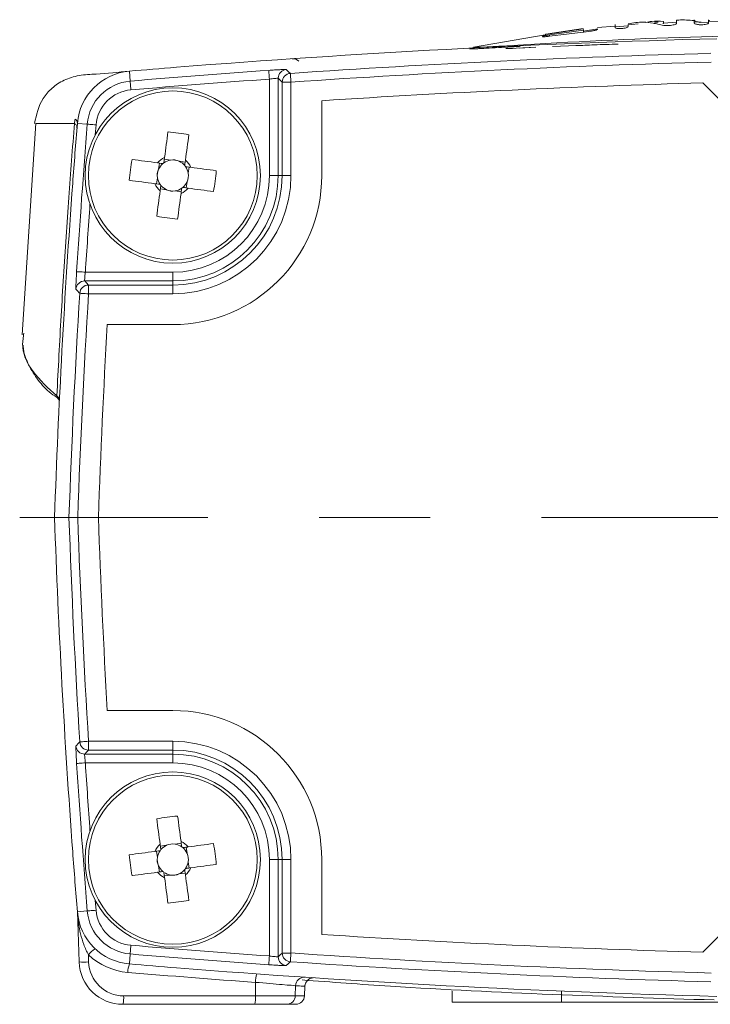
# Model space of a CAD drawing. Header units: millimetres. Extents: x -72 to 415, y 5 to 292.
# Tile 45 of 59: x 254 to 270, y 105 to 127. Entities that reach past the tile are written whole.
import ezdxf

# ---------------------------------------------------------------- set-up
doc = ezdxf.new("R2010")
doc.units = ezdxf.units.MM
doc.linetypes.add('CENTERX2', pattern=[20.32, 12.7, -2.54, 2.54, -2.54])

msp = doc.modelspace()

# ---------------------------------------------------------------- linework, layer by layer
at = {"color": 7, "linetype": 'Continuous', "lineweight": 15}
for p, q in [((269.046, 127.117), (268.968, 127.11)), ((269.169, 127.081), (269.168, 127.131)), ((269.478, 127.11), (269.169, 127.088)), ((269.468, 127.156), (269.47, 127.096)), ((270.198, 127.109), (269.862, 127.118)), ((269.872, 127.098), (269.87, 127.153)), ((270.95, 127.114), (270.196, 127.139)), ((270.197, 127.15), (270.198, 127.1)), ((266.567, 126.822), (267.342, 126.929)), ((267.469, 126.904), (266.569, 126.793)), ((266.628, 126.86), (267.34, 126.966)), ((267.34, 126.964), (266.628, 126.858)), ((267.342, 126.929), (267.34, 126.964)), ((267.675, 126.961), (267.342, 126.912)), ((267.344, 126.879), (267.342, 126.93)), ((268.068, 127.026), (267.664, 126.989)), ((267.667, 126.962), (267.667, 126.96)), ((268.367, 127.029), (268.059, 127.007)), ((268.366, 127.057), (268.368, 127.021)), ((268.596, 127.075), (268.367, 127.054)), ((269.169, 127.08), (269.156, 127.081)), ((266.471, 126.824), (264.832, 126.545)), ((266.568, 126.793), (266.567, 126.823)), ((264.882, 126.554), (264.742, 126.506)), ((264.746, 126.502), (264.889, 126.54)), ((265.473, 126.537), (265.465, 126.567)), ((265.723, 126.516), (265.589, 126.51)), ((265.656, 126.513), (266.254, 126.54)), ((266.254, 126.54), (265.886, 126.523)), ((267.737, 126.601), (266.638, 126.557)), ((256.998, 125.77), (256.979, 125.997)), ((260.176, 123.617), (260.176, 125.815)), ((260.376, 125.833), (260.376, 123.617)), ((260.668, 125.747), (260.468, 125.747)), ((260.468, 123.617), (260.468, 125.747)), ((260.668, 125.747), (260.668, 123.617)), ((270.068, 125.728), (270.555, 125.241)), ((261.371, 123.617), (261.371, 125.323)), ((254.845, 124.807), (254.532, 119.986)), ((256.019, 124.788), (255.792, 124.806)), ((257.92, 123.969), (257.778, 123.988)), ((258.254, 123.924), (258.112, 123.943)), ((257.664, 123.9), (257.645, 123.759)), ((258.323, 123.668), (258.342, 123.81)), ((257.619, 123.566), (257.6, 123.424)), ((260.376, 123.617), (260.176, 123.617)), ((260.376, 123.617), (260.468, 123.617)), ((260.668, 123.617), (260.468, 123.617)), ((257.688, 123.31), (257.829, 123.291)), ((258.278, 123.334), (258.297, 123.476)), ((258.022, 123.265), (258.163, 123.246)), ((255.975, 121.412), (257.971, 121.412)), ((257.971, 121.212), (257.971, 121.412)), ((257.971, 121.212), (255.96, 121.212)), ((256.047, 120.92), (256.047, 121.12)), ((256.047, 121.12), (257.971, 121.12)), ((257.971, 121.212), (257.971, 121.12)), ((257.971, 120.92), (257.971, 121.12)), ((257.971, 120.92), (256.047, 120.92)), ((256.476, 120.217), (257.971, 120.217)), ((255.601, 115.817), (255.271, 115.817)), ((257.971, 111.417), (256.476, 111.417)), ((256.047, 110.714), (257.971, 110.714)), ((256.047, 110.514), (256.047, 110.714)), ((257.971, 110.514), (257.971, 110.714)), ((257.971, 110.514), (256.047, 110.514)), ((257.971, 110.422), (257.971, 110.514)), ((255.96, 110.422), (257.971, 110.422)), ((257.971, 110.222), (257.971, 110.422)), ((257.971, 110.222), (255.975, 110.222)), ((257.829, 108.343), (257.688, 108.324)), ((258.163, 108.388), (258.022, 108.369)), ((258.297, 108.159), (258.278, 108.3)), ((257.6, 108.21), (257.619, 108.068)), ((260.176, 105.819), (260.176, 108.017)), ((260.176, 108.017), (260.376, 108.017)), ((260.376, 108.017), (260.468, 108.017)), ((260.376, 108.017), (260.376, 105.801)), ((260.468, 108.017), (260.668, 108.017)), ((260.468, 105.887), (260.468, 108.017)), ((260.668, 108.017), (260.668, 105.887)), ((261.371, 106.311), (261.371, 108.017)), ((257.645, 107.876), (257.664, 107.734)), ((258.342, 107.824), (258.323, 107.966)), ((257.778, 107.646), (257.92, 107.665)), ((258.112, 107.691), (258.254, 107.71)), ((256.019, 106.846), (255.792, 106.828)), ((255.832, 105.682), (255.792, 106.823)), ((270.555, 106.393), (270.068, 105.906)), ((256.044, 105.846), (256.049, 105.682)), ((256.998, 105.864), (256.979, 105.637)), ((260.468, 105.887), (260.668, 105.887)), ((259.859, 105.218), (259.858, 104.91)), ((260.775, 105.142), (260.767, 104.91)), ((260.977, 104.91), (260.985, 105.128)), ((260.988, 105.155), (260.985, 105.129)), ((260.985, 105.128), (260.985, 105.129)), ((256.849, 104.91), (259.858, 104.91)), ((259.858, 104.91), (260.767, 104.91)), ((264.346, 104.767), (264.346, 105.017)), ((259.841, 104.717), (256.832, 104.717)), ((260.569, 104.717), (259.841, 104.717)), ((260.778, 104.717), (260.569, 104.717)), ((266.846, 104.767), (264.346, 104.767)), ((266.846, 104.767), (286.096, 104.767))]:
    msp.add_line(p, q, dxfattribs=at)
at = {"color": 8, "linetype": 'Continuous', "lineweight": 15}
for p, q in [((264.746, 126.502), (264.746, 126.502)), ((264.889, 126.54), (264.889, 126.54)), ((265.902, 126.556), (265.473, 126.537)), ((265.779, 126.518), (265.723, 126.516)), ((256.219, 124.772), (256.201, 124.548)), ((256.201, 107.086), (256.219, 106.862)), ((260.767, 104.91), (260.977, 104.91)), ((266.846, 105.017), (266.846, 104.767))]:
    msp.add_line(p, q, dxfattribs=at)
at = {"color": 7, "linetype": 'CENTERX2', "lineweight": 0}
msp.add_line((299.408, 115.817), (254.476, 115.817), dxfattribs=at)
at = {"color": 7, "linetype": 'Continuous', "lineweight": 15, "flags": 128}
for points in [[(260.176, 125.815), (260.173, 125.853), (260.171, 125.89), (260.168, 125.924), (260.166, 125.954), (260.164, 125.979), (260.163, 125.998), (260.162, 126.01), (260.162, 126.015)], [(260.562, 126.032), (260.573, 126.022), (260.614, 125.983), (260.654, 125.946)], [(257.015, 125.57), (257.011, 125.609), (257.008, 125.645), (257.005, 125.679), (257.003, 125.709), (257.001, 125.734), (256.999, 125.753), (256.998, 125.765), (256.998, 125.77)], [(260.468, 125.747), (260.422, 125.79), (260.376, 125.833)], [(260.668, 125.747), (260.665, 125.785), (260.663, 125.822), (260.66, 125.856), (260.658, 125.886), (260.656, 125.911), (260.655, 125.93), (260.654, 125.942), (260.654, 125.946)], [(256.219, 124.772), (256.18, 124.775), (256.144, 124.778), (256.11, 124.781), (256.08, 124.783), (256.055, 124.785), (256.036, 124.787), (256.024, 124.788), (256.019, 124.788)], [(257.861, 124.61), (257.852, 124.539), (257.842, 124.468), (257.833, 124.395), (257.823, 124.323), (257.813, 124.25), (257.803, 124.177), (257.794, 124.103), (257.784, 124.029)], [(258.259, 123.966), (258.269, 124.039), (258.279, 124.113), (258.289, 124.186), (258.299, 124.259), (258.308, 124.332), (258.318, 124.404), (258.328, 124.476), (258.337, 124.547)], [(257.622, 123.906), (257.548, 123.916), (257.475, 123.925), (257.402, 123.935), (257.329, 123.945), (257.256, 123.955), (257.184, 123.964), (257.112, 123.974), (257.041, 123.984)], [(258.964, 123.726), (258.893, 123.736), (258.821, 123.745), (258.749, 123.755), (258.677, 123.765), (258.604, 123.775), (258.53, 123.784), (258.457, 123.794), (258.383, 123.804)], [(256.977, 123.508), (257.049, 123.498), (257.12, 123.489), (257.192, 123.479), (257.265, 123.469), (257.338, 123.46), (257.411, 123.45), (257.485, 123.44), (257.559, 123.43)], [(257.682, 123.269), (257.672, 123.195), (257.662, 123.121), (257.652, 123.048), (257.643, 122.975), (257.633, 122.902), (257.623, 122.83), (257.614, 122.758), (257.604, 122.687)], [(258.319, 123.328), (258.393, 123.318), (258.467, 123.309), (258.54, 123.299), (258.613, 123.289), (258.685, 123.279), (258.758, 123.27), (258.829, 123.26), (258.901, 123.251)], [(258.08, 122.624), (258.09, 122.695), (258.099, 122.767), (258.109, 122.839), (258.119, 122.911), (258.128, 122.984), (258.138, 123.058), (258.148, 123.131), (258.158, 123.205)], [(255.975, 121.412), (255.937, 121.414), (255.9, 121.417), (255.866, 121.419), (255.836, 121.421), (255.811, 121.422), (255.792, 121.424), (255.78, 121.424), (255.776, 121.425)], [(255.847, 120.932), (255.837, 120.943), (255.798, 120.985), (255.761, 121.024)], [(255.96, 121.212), (256.003, 121.166), (256.047, 121.12)], [(256.047, 120.92), (256.008, 120.922), (255.972, 120.925), (255.937, 120.927), (255.907, 120.929), (255.883, 120.93), (255.864, 120.931), (255.852, 120.932), (255.847, 120.932)], [(255.761, 110.61), (255.771, 110.62), (255.81, 110.662), (255.847, 110.702)], [(256.047, 110.714), (256.008, 110.712), (255.972, 110.709), (255.937, 110.707), (255.907, 110.705), (255.883, 110.704), (255.864, 110.703), (255.852, 110.702), (255.847, 110.702)], [(256.047, 110.514), (256.003, 110.468), (255.96, 110.422)], [(255.776, 110.209), (255.78, 110.21), (255.792, 110.211), (255.811, 110.212), (255.836, 110.213), (255.866, 110.215), (255.9, 110.217), (255.937, 110.22), (255.975, 110.222)], [(257.604, 108.947), (257.614, 108.876), (257.623, 108.804), (257.633, 108.732), (257.643, 108.659), (257.652, 108.586), (257.662, 108.513), (257.672, 108.439), (257.682, 108.366)], [(258.158, 108.429), (258.148, 108.503), (258.138, 108.577), (258.128, 108.65), (258.119, 108.723), (258.109, 108.795), (258.099, 108.868), (258.09, 108.939), (258.08, 109.01)], [(258.901, 108.384), (258.829, 108.374), (258.758, 108.364), (258.685, 108.355), (258.613, 108.345), (258.54, 108.335), (258.467, 108.325), (258.393, 108.316), (258.319, 108.306)], [(257.559, 108.204), (257.485, 108.194), (257.411, 108.184), (257.338, 108.175), (257.265, 108.165), (257.192, 108.155), (257.12, 108.145), (257.049, 108.136), (256.977, 108.126)], [(258.383, 107.83), (258.457, 107.84), (258.53, 107.85), (258.604, 107.86), (258.677, 107.869), (258.749, 107.879), (258.821, 107.889), (258.893, 107.898), (258.964, 107.908)], [(257.041, 107.651), (257.112, 107.66), (257.184, 107.67), (257.256, 107.679), (257.329, 107.689), (257.402, 107.699), (257.475, 107.709), (257.548, 107.718), (257.622, 107.728)], [(257.784, 107.605), (257.794, 107.531), (257.803, 107.458), (257.813, 107.384), (257.823, 107.311), (257.833, 107.239), (257.842, 107.167), (257.852, 107.095), (257.861, 107.024)], [(258.337, 107.087), (258.328, 107.158), (258.318, 107.23), (258.308, 107.302), (258.299, 107.375), (258.289, 107.448), (258.279, 107.521), (258.269, 107.595), (258.259, 107.669)], [(256.019, 106.846), (256.024, 106.846), (256.036, 106.847), (256.055, 106.849), (256.08, 106.851), (256.11, 106.853), (256.144, 106.856), (256.18, 106.859), (256.219, 106.862)], [(256.998, 105.864), (256.998, 105.869), (256.999, 105.881), (257.001, 105.9), (257.003, 105.925), (257.005, 105.955), (257.008, 105.989), (257.011, 106.025), (257.015, 106.064)], [(260.162, 105.62), (260.162, 105.624), (260.163, 105.636), (260.164, 105.655), (260.166, 105.68), (260.168, 105.71), (260.171, 105.744), (260.173, 105.781), (260.176, 105.819)], [(260.376, 105.801), (260.422, 105.844), (260.468, 105.887)], [(260.654, 105.688), (260.654, 105.692), (260.655, 105.704), (260.656, 105.723), (260.658, 105.748), (260.66, 105.778), (260.663, 105.812), (260.665, 105.849), (260.668, 105.887)], [(260.654, 105.688), (260.644, 105.678), (260.602, 105.639), (260.562, 105.602)]]:
    msp.add_lwpolyline(points, dxfattribs=at)
at = {"color": 7, "linetype": 'Continuous', "lineweight": 15}
for centre, radius in [((257.971, 123.617), 2), ((257.971, 123.617), 1.928), ((257.971, 108.017), 2), ((257.971, 108.017), 1.928)]:
    msp.add_circle(centre, radius, dxfattribs=at)
for centre, radius, start, end in [((276.471, -105.183), 232, 91.50317, 94.55369), ((276.471, -105.183), 231.67, 91.53827, 93.91477), ((276.471, -105.183), 231.47, 91.53827, 93.91477), ((260.71, 126.081), 0.2, 46, 93.8986), ((257.088, 124.701), 1.3, 94.8195, 175.3608), ((276.471, -105.183), 232, 94.55369, 94.81953), ((276.471, -105.183), 231.772, 94.03502, 94.81953), ((260.576, 125.833), 0.2, 93.9785, 179.9571), ((257.088, 124.701), 1.072, 94.8195, 175.3608), ((276.471, -105.183), 231.572, 94.03502, 94.81953), ((260.668, 125.747), 0.2, 93.9578, 179.9571), ((257.088, 124.701), 0.872, 94.8195, 175.3608), ((276.471, -105.183), 231, 91.58838, 93.74798), ((255.677, 124.808), 0.115, 359.1441, 56.349), ((450.652, 108.994), 195.5, 175.36077, 175.76275), ((450.652, 108.994), 195.272, 175.36077, 176.35026), ((257.162, 117.567), 7.078, 80.4393, 84.3254), ((264.022, 122.808), 7.079, 170.4394, 174.3252), ((257.971, 123.617), 0.453, 114.4102, 140.3545), ((257.971, 123.617), 0.355, 98.2145, 124.8447), ((257.971, 123.617), 0.356, 66.5502, 98.2145), ((257.971, 123.617), 0.356, 39.92, 66.5502), ((257.971, 123.617), 0.453, 24.4102, 50.3545), ((257.971, 123.617), 0.355, 156.5502, 188.2145), ((257.971, 123.617), 0.355, 129.92, 156.5502), ((257.971, 123.617), 0.355, 124.8447, 129.92), ((257.971, 123.617), 0.356, 34.8447, 39.92), ((257.971, 123.617), 0.356, 8.2145, 34.8447), ((251.921, 124.426), 7.078, 350.4391, 354.3256), ((257.971, 123.617), 0.355, 188.2145, 214.8447), ((257.971, 123.617), 2.697, 270, 0), ((257.971, 123.617), 2.497, 270, 0), ((257.971, 123.617), 3.4, 270, 0), ((257.971, 123.617), 2.405, 270, 0), ((257.971, 123.617), 2.205, 270, 0), ((257.971, 123.617), 0.356, 336.5502, 8.2145), ((450.652, 108.994), 195.5, 175.76275, 178), ((257.971, 123.617), 0.453, 204.4102, 230.3545), ((257.971, 123.617), 0.355, 214.8447, 219.92), ((257.971, 123.617), 0.355, 219.92, 246.5502), ((257.971, 123.617), 0.356, 246.5502, 278.2145), ((257.971, 123.617), 0.356, 278.2145, 304.8447), ((257.971, 123.617), 0.453, 294.4102, 320.3545), ((257.971, 123.617), 0.356, 304.8447, 309.92), ((257.971, 123.617), 0.356, 309.92, 336.5502), ((258.78, 129.667), 7.078, 260.4392, 264.3254), ((255.96, 121.012), 0.2, 90.0423, 176.4257), ((256.047, 120.92), 0.2, 90.0424, 176.4504), ((450.652, 108.994), 195.17, 176.49315, 177.99662), ((450.652, 108.994), 194.97, 176.49315, 177.99456), ((450.652, 108.994), 194.5, 176.69214, 177.98971), ((255.398, 118.581), 0.0737, 172.0506, 229.6178), ((450.652, 122.64), 195.5, 182, 184.23725), ((450.652, 122.64), 195.17, 182.00338, 183.50685), ((450.652, 122.64), 194.97, 182.00544, 183.50685), ((450.652, 122.64), 194.5, 182.01029, 183.30786), ((257.971, 108.017), 3.4, 0, 90), ((256.047, 110.714), 0.2, 183.5496, 269.9576), ((257.971, 108.017), 2.697, 0, 90), ((255.96, 110.622), 0.2, 183.5743, 269.9577), ((257.971, 108.017), 2.497, 0, 90), ((257.971, 108.017), 2.405, 0, 90), ((450.652, 122.64), 195.272, 183.64974, 184.63923), ((257.971, 108.017), 2.205, 0, 90), ((258.78, 101.967), 7.078, 95.6746, 99.5608), ((257.971, 108.017), 0.453, 129.6455, 155.5898), ((257.971, 108.017), 0.355, 140.08, 145.1553), ((257.971, 108.017), 0.355, 113.4498, 140.08), ((257.971, 108.017), 0.356, 81.7855, 113.4498), ((257.971, 108.017), 0.356, 55.1553, 81.7855), ((257.971, 108.017), 0.453, 39.6455, 65.5898), ((257.971, 108.017), 0.356, 50.08, 55.1553), ((257.971, 108.017), 0.356, 23.4498, 50.08), ((251.921, 107.208), 7.078, 5.6744, 9.5609), ((450.652, 122.64), 195.5, 184.23725, 184.63923), ((264.022, 108.826), 7.079, 185.6748, 189.5606), ((257.971, 108.017), 0.355, 171.7855, 203.4498), ((257.971, 108.017), 0.355, 145.1553, 171.7855), ((257.971, 108.017), 0.356, 351.7855, 23.4498), ((257.971, 108.017), 0.355, 203.4498, 230.08), ((257.971, 108.017), 0.356, 293.4498, 320.08), ((257.971, 108.017), 0.356, 320.08, 325.1553), ((257.971, 108.017), 0.453, 309.6455, 335.5898), ((257.971, 108.017), 0.356, 325.1553, 351.7855), ((257.971, 108.017), 0.453, 219.6455, 245.5898), ((257.971, 108.017), 0.355, 230.08, 235.1553), ((257.971, 108.017), 0.355, 235.1553, 261.7855), ((257.971, 108.017), 0.356, 261.7855, 293.4498), ((257.162, 114.067), 7.078, 275.6746, 279.5607), ((257.088, 106.933), 1.3, 184.6392, 265.1805), ((255.66, 106.817), 0.133, 0.7433, 4.617), ((257.088, 106.933), 1.072, 184.6392, 265.1805), ((257.088, 106.933), 0.872, 184.6392, 265.1805), ((276.471, 336.817), 231, 266.25202, 268.41162), ((256.525, 105.466), 0.613, 122.2312, 141.7158), ((276.471, 336.817), 231.572, 265.18047, 265.96498), ((257.07, 106.94), 1.5, 226.8037, 265.1805), ((276.471, 336.817), 231.772, 265.18047, 265.96498), ((260.576, 105.801), 0.2, 180.0429, 266.0215), ((260.668, 105.887), 0.2, 180.0429, 266.0422), ((276.471, 336.817), 231.47, 266.08523, 268.46173), ((255.941, 107.15), 1.472, 265.7673, 274.2327), ((256.832, 105.717), 1, 182, 270), ((256.849, 105.71), 0.8, 182, 270), ((257.497, 105.446), 0.552, 159.7231, 180.0953), ((276.471, 336.817), 232, 265.18047, 265.44631), ((276.471, 336.817), 232, 265.44631, 268.49683), ((276.471, 336.817), 231.67, 266.08523, 268.46173), ((276.453, 336.824), 232.2, 265.18047, 265.90184), ((260.412, 105.225), 0.553, 160.4918, 180.7976), ((260.973, 105.136), 0.199, 86.4906, 178.2491), ((261.185, 105.121), 0.2, 93.2987, 178.0392), ((256.289, 104.863), 0.562, 344.9165, 4.77), ((259.298, 104.863), 0.562, 344.9159, 4.7694), ((260.568, 104.916), 0.199, 270.2908, 358.3165), ((260.778, 104.917), 0.2, 270, 358)]:
    msp.add_arc(centre, radius, start, end, dxfattribs=at)
at = {"color": 8, "linetype": 'Continuous', "lineweight": 15}
for centre, start, end in [((450.652, 108.994), 175.89335, 176.35026), ((450.652, 122.64), 183.64974, 184.10665)]:
    msp.add_arc(centre, 195.072, start, end, dxfattribs=at)
at = {"color": 7, "linetype": 'Continuous', "lineweight": 15}
for centre, major_axis, start_param, end_param in [((257.977, 123.661), (0.042, 0.311), 5.965618, 6.600753), ((257.927, 123.623), (0.311, -0.042), 2.824025, 3.45916), ((258.014, 123.611), (0.311, -0.042), 5.965618, 6.600753), ((257.965, 123.573), (0.042, 0.311), 2.824025, 3.45916), ((257.965, 108.061), (-0.042, 0.311), 5.965618, 6.600753), ((257.927, 108.011), (0.311, 0.042), 2.824025, 3.45916), ((258.014, 108.023), (0.311, 0.042), 5.965618, 6.600753), ((257.977, 107.973), (-0.042, 0.311), 2.824025, 3.45916)]:
    msp.add_ellipse(centre, major_axis=major_axis, ratio=0.990116, start_param=start_param, end_param=end_param, dxfattribs=at)
for points, knots in [([(269.045, 127.07), (269.007, 127.078), (268.896, 127.101), (268.726, 127.116), (268.537, 127.108), (268.423, 127.086), (268.366, 127.075)], [0, 0, 0, 0, 0.164581, 0.49394, 0.746509, 1, 1, 1, 1]), ([(268.77, 127.107), (268.814, 127.116), (268.946, 127.145), (269.079, 127.136), (269.168, 127.131)], [0, 0, 0, 0, 0.335374, 1, 1, 1, 1]), ([(269.47, 127.096), (269.47, 127.094), (269.469, 127.09), (269.466, 127.081), (269.459, 127.074), (269.454, 127.069)], [0, 0, 0, 0, 0.256212, 0.512476, 1, 1, 1, 1]), ([(269.87, 127.15), (269.753, 127.16), (269.618, 127.172), (269.485, 127.158), (269.468, 127.156)], [0, 0, 0, 0, 0.8748947, 1, 1, 1, 1]), ([(269.87, 127.166), (269.871, 127.161), (269.874, 127.153), (269.915, 127.127), (269.992, 127.11), (270.019, 127.105)], [0, 0, 0, 0, 0.389029, 0.781592, 1, 1, 1, 1]), ([(270.038, 127.054), (270.021, 127.055), (269.988, 127.056), (269.943, 127.061), (269.905, 127.069), (269.876, 127.082), (269.873, 127.091), (269.872, 127.098)], [0, 0, 0, 0, 0.1571974, 0.3054844, 0.4822049, 0.6694895, 1, 1, 1, 1]), ([(270.198, 127.1), (270.197, 127.094), (270.196, 127.086), (270.173, 127.072), (270.129, 127.062), (270.08, 127.056), (270.049, 127.055), (270.038, 127.054)], [0, 0, 0, 0, 0.2754558, 0.4912073, 0.7091237, 0.8941659, 1, 1, 1, 1]), ([(270.228, 127.145), (270.215, 127.151), (270.196, 127.159), (270.196, 127.163), (270.196, 127.165)], [0, 0, 0, 0, 0.677207, 1, 1, 1, 1]), ([(267.667, 126.96), (267.667, 126.956), (267.666, 126.95), (267.65, 126.938), (267.62, 126.929), (267.573, 126.919), (267.521, 126.91), (267.482, 126.905), (267.469, 126.904)], [0, 0, 0, 0, 0.246465, 0.41616, 0.545889, 0.675176, 0.893374, 1, 1, 1, 1]), ([(268.067, 126.994), (268.066, 127.034), (268.064, 127.075), (268.065, 127.057), (268.065, 127.056)], [0, 0, 0, 0, 0.9759372, 1, 1, 1, 1]), ([(268.221, 126.969), (268.207, 126.968), (268.178, 126.967), (268.137, 126.968), (268.101, 126.971), (268.071, 126.98), (268.069, 126.988), (268.067, 126.994)], [0, 0, 0, 0, 0.13933, 0.287267, 0.459983, 0.645074, 1, 1, 1, 1]), ([(268.368, 127.021), (268.367, 127.015), (268.366, 127.006), (268.337, 126.991), (268.296, 126.98), (268.253, 126.973), (268.227, 126.97), (268.221, 126.969)], [0, 0, 0, 0, 0.34455, 0.542286, 0.740749, 0.930968, 1, 1, 1, 1]), ([(269.278, 127.036), (269.263, 127.036), (269.225, 127.035), (269.164, 127.041), (269.099, 127.053), (269.065, 127.064), (269.045, 127.07)], [0, 0, 0, 0, 0.135923, 0.322381, 0.606919, 1, 1, 1, 1]), ([(269.454, 127.069), (269.442, 127.065), (269.42, 127.055), (269.364, 127.044), (269.314, 127.038), (269.286, 127.036), (269.279, 127.036)], [0, 0, 0, 0, 0.3207437, 0.6444668, 0.9052282, 1, 1, 1, 1]), ([(273.6, 126.811), (272.243, 126.81), (269.529, 126.806), (266.82, 126.646), (265.465, 126.567)], [0, 0, 0, 0, 0.499997, 1, 1, 1, 1]), ([(266.406, 126.786), (266.409, 126.788), (266.413, 126.792), (266.439, 126.799), (266.475, 126.807), (266.52, 126.815), (266.553, 126.82), (266.567, 126.822)], [0, 0, 0, 0, 0.277115, 0.442717, 0.609831, 0.823955, 1, 1, 1, 1]), ([(266.569, 126.793), (266.548, 126.79), (266.512, 126.786), (266.467, 126.782), (266.435, 126.781), (266.412, 126.782), (266.408, 126.785), (266.406, 126.786)], [0, 0, 0, 0, 0.253808, 0.430791, 0.606836, 0.809502, 1, 1, 1, 1]), ([(266.471, 126.835), (266.474, 126.835), (266.478, 126.836), (266.503, 126.84), (266.538, 126.846), (266.582, 126.852), (266.614, 126.857), (266.628, 126.86)], [0, 0, 0, 0, 0.284539, 0.44609, 0.608859, 0.828105, 1, 1, 1, 1]), ([(266.628, 126.858), (266.605, 126.854), (266.567, 126.848), (266.522, 126.842), (266.493, 126.838), (266.475, 126.835), (266.472, 126.835), (266.471, 126.835)], [0, 0, 0, 0, 0.2797649, 0.4650042, 0.6491338, 0.8612432, 1, 1, 1, 1]), ([(265.473, 126.537), (265.378, 126.531), (265.188, 126.521), (264.986, 126.511), (264.865, 126.505), (264.772, 126.502), (264.756, 126.502), (264.746, 126.502)], [0, 0, 0, 0, 0.249675, 0.499388, 0.62501, 0.750277, 1, 1, 1, 1]), ([(265.465, 126.567), (265.428, 126.564), (265.353, 126.56), (265.21, 126.552), (265.05, 126.544), (264.943, 126.54), (264.896, 126.539), (264.891, 126.54), (264.889, 126.54)], [0, 0, 0, 0, 0.124511, 0.249539, 0.499588, 0.749891, 0.875284, 1, 1, 1, 1]), ([(265.692, 126.515), (265.681, 126.514), (265.612, 126.511), (265.562, 126.509), (265.579, 126.51), (265.582, 126.51)], [0, 0, 0, 0, 0.129554, 0.840321, 1, 1, 1, 1]), ([(268.139, 126.615), (267.953, 126.609), (267.629, 126.598), (267.309, 126.584), (267.172, 126.579)], [0, 0, 0, 0, 0.570339, 1, 1, 1, 1]), ([(256.979, 125.997), (256.726, 125.972), (256.346, 125.935), (255.834, 125.911), (255.475, 125.803), (255.2, 125.612), (254.918, 125.288), (254.858, 125.001), (254.816, 124.806)], [0, 0, 0, 0, 0.243417, 0.366658, 0.48641, 0.608245, 0.733582, 1, 1, 1, 1]), ([(260.562, 126.032), (260.56, 126.033), (260.554, 126.034), (260.508, 126.034), (260.417, 126.03), (260.297, 126.024), (260.207, 126.018), (260.162, 126.015)], [0, 0, 0, 0, 0.126355, 0.344079, 0.56238, 0.781179, 1, 1, 1, 1]), ([(260.376, 125.833), (260.375, 125.833), (260.372, 125.835), (260.349, 125.834), (260.303, 125.831), (260.243, 125.824), (260.198, 125.818), (260.176, 125.815)], [0, 0, 0, 0, 0.126162, 0.343432, 0.561445, 0.780427, 1, 1, 1, 1]), ([(255.727, 124.806), (255.727, 124.807), (255.731, 124.838), (255.736, 124.871), (255.741, 124.904)], [0, 0, 0, 0, 0.000433, 1, 1, 1, 1]), ([(254.846, 124.806), (254.838, 124.806), (254.813, 124.806), (254.967, 124.806), (255.239, 124.806), (255.564, 124.806), (255.727, 124.806)], [0, 0, 0, 0, 0.133662, 0.421593, 0.710417, 1, 1, 1, 1]), ([(255.325, 118.591), (255.34, 118.9), (255.386, 119.809), (255.474, 121.318), (255.592, 123.081), (255.682, 124.243), (255.726, 124.806)], [0, 0, 0, 0, 0.149055, 0.438584, 0.728113, 1, 1, 1, 1]), ([(255.783, 124.697), (255.783, 124.707), (255.783, 124.727), (255.772, 124.756), (255.754, 124.783), (255.735, 124.799), (255.726, 124.806)], [0, 0, 0, 0, 0.25, 0.500001, 0.749999, 1, 1, 1, 1]), ([(257.784, 124.029), (257.783, 124.025), (257.78, 123.998), (257.774, 123.959), (257.769, 123.921), (257.768, 123.909)], [0, 0, 0, 0, 0.117451, 0.709464, 1, 1, 1, 1]), ([(258.243, 123.845), (258.245, 123.858), (258.25, 123.895), (258.255, 123.934), (258.259, 123.961), (258.259, 123.966)], [0, 0, 0, 0, 0.290536, 0.882549, 1, 1, 1, 1]), ([(257.743, 123.89), (257.73, 123.891), (257.693, 123.896), (257.654, 123.902), (257.627, 123.905), (257.622, 123.906)], [0, 0, 0, 0, 0.290536, 0.88255, 1, 1, 1, 1]), ([(258.383, 123.804), (258.378, 123.805), (258.351, 123.808), (258.312, 123.813), (258.275, 123.819), (258.263, 123.82)], [0, 0, 0, 0, 0.11745, 0.709464, 1, 1, 1, 1]), ([(257.559, 123.43), (257.563, 123.429), (257.59, 123.426), (257.629, 123.421), (257.667, 123.416), (257.679, 123.414)], [0, 0, 0, 0, 0.117451, 0.709464, 1, 1, 1, 1]), ([(257.698, 123.389), (257.696, 123.377), (257.691, 123.339), (257.686, 123.3), (257.683, 123.273), (257.682, 123.269)], [0, 0, 0, 0, 0.290536, 0.882549, 1, 1, 1, 1]), ([(258.158, 123.205), (258.158, 123.209), (258.162, 123.236), (258.167, 123.275), (258.172, 123.313), (258.174, 123.325)], [0, 0, 0, 0, 0.1174505, 0.7094635, 1, 1, 1, 1]), ([(258.199, 123.344), (258.211, 123.343), (258.249, 123.338), (258.288, 123.332), (258.315, 123.329), (258.319, 123.328)], [0, 0, 0, 0, 0.290536, 0.882549, 1, 1, 1, 1]), ([(255.776, 121.425), (255.774, 121.398), (255.77, 121.327), (255.764, 121.217), (255.76, 121.113), (255.758, 121.041), (255.76, 121.03), (255.761, 121.024)], [0, 0, 0, 0, 0.12888, 0.346936, 0.56467, 0.782361, 1, 1, 1, 1]), ([(255.96, 121.212), (255.959, 121.215), (255.958, 121.22), (255.959, 121.256), (255.963, 121.308), (255.969, 121.363), (255.974, 121.399), (255.975, 121.412)], [0, 0, 0, 0, 0.217395, 0.434755, 0.652365, 0.870723, 1, 1, 1, 1]), ([(254.57, 120.022), (254.566, 119.975), (254.557, 119.895), (254.515, 119.599), (254.743, 119.119), (255.128, 118.77), (255.325, 118.591)], [0, 0, 0, 0, 0.09023, 0.153098, 0.568485, 1, 1, 1, 1]), ([(254.556, 119.75), (254.558, 119.718), (254.566, 119.56), (254.676, 119.286), (254.887, 118.946), (255.12, 118.69), (255.303, 118.57), (255.36, 118.532)], [0, 0, 0, 0, 0.068773, 0.335641, 0.605158, 0.876306, 1, 1, 1, 1]), ([(255.382, 118.489), (255.381, 118.505), (255.378, 118.536), (255.352, 118.571), (255.331, 118.587), (255.325, 118.591)], [0, 0, 0, 0, 0.414507, 0.829153, 1, 1, 1, 1]), ([(255.35, 118.524), (255.352, 118.523), (255.369, 118.513), (255.38, 118.495), (255.382, 118.489), (255.382, 118.489), (255.382, 118.489)], [0, 0, 0, 0, 0.059709, 0.434869, 0.857513, 1, 1, 1, 1]), ([(255.801, 115.817), (255.798, 115.817), (255.784, 115.817), (255.749, 115.817), (255.697, 115.817), (255.645, 115.817), (255.609, 115.817), (255.604, 115.817), (255.601, 115.817)], [0, 0, 0, 0, 0.034763, 0.127189, 0.345522, 0.563724, 0.781858, 1, 1, 1, 1]), ([(255.761, 110.61), (255.76, 110.608), (255.759, 110.602), (255.759, 110.555), (255.762, 110.465), (255.767, 110.345), (255.773, 110.255), (255.776, 110.209)], [0, 0, 0, 0, 0.126555, 0.344326, 0.562578, 0.781273, 1, 1, 1, 1]), ([(255.975, 110.222), (255.972, 110.245), (255.967, 110.29), (255.961, 110.35), (255.958, 110.395), (255.958, 110.418), (255.96, 110.421), (255.96, 110.422)], [0, 0, 0, 0, 0.219308, 0.438112, 0.656117, 0.873559, 1, 1, 1, 1]), ([(257.682, 108.366), (257.683, 108.361), (257.686, 108.334), (257.691, 108.295), (257.696, 108.258), (257.698, 108.245)], [0, 0, 0, 0, 0.117451, 0.709464, 1, 1, 1, 1]), ([(258.174, 108.309), (258.172, 108.321), (258.167, 108.359), (258.162, 108.398), (258.158, 108.425), (258.158, 108.429)], [0, 0, 0, 0, 0.290536, 0.882549, 1, 1, 1, 1]), ([(258.319, 108.306), (258.315, 108.305), (258.288, 108.302), (258.249, 108.296), (258.211, 108.291), (258.199, 108.29)], [0, 0, 0, 0, 0.117451, 0.709464, 1, 1, 1, 1]), ([(257.679, 108.22), (257.667, 108.219), (257.629, 108.213), (257.59, 108.208), (257.563, 108.205), (257.559, 108.204)], [0, 0, 0, 0, 0.290536, 0.882549, 1, 1, 1, 1]), ([(258.259, 107.669), (258.259, 107.673), (258.255, 107.7), (258.25, 107.739), (258.245, 107.777), (258.243, 107.789)], [0, 0, 0, 0, 0.117451, 0.709464, 1, 1, 1, 1]), ([(258.263, 107.814), (258.275, 107.816), (258.312, 107.821), (258.351, 107.826), (258.378, 107.829), (258.383, 107.83)], [0, 0, 0, 0, 0.290536, 0.88255, 1, 1, 1, 1]), ([(257.622, 107.728), (257.627, 107.729), (257.654, 107.732), (257.693, 107.738), (257.73, 107.743), (257.743, 107.744)], [0, 0, 0, 0, 0.11745, 0.709464, 1, 1, 1, 1]), ([(257.768, 107.725), (257.769, 107.713), (257.774, 107.675), (257.78, 107.636), (257.783, 107.609), (257.784, 107.605)], [0, 0, 0, 0, 0.290536, 0.882549, 1, 1, 1, 1]), ([(255.793, 106.819), (255.793, 106.82), (255.792, 106.821), (255.792, 106.822), (255.792, 106.822), (255.792, 106.823), (255.792, 106.823), (255.792, 106.823), (255.792, 106.823), (255.792, 106.823)], [0, 0, 0, 0, 0.000004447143, 0.000004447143, 0.000004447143, 0.000006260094, 0.000006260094, 0.000006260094, 0.000007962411, 0.000007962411, 0.000007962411, 0.000007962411]), ([(256.044, 105.846), (256.003, 105.922), (255.969, 106), (255.91, 106.161), (255.886, 106.242), (255.846, 106.406), (255.83, 106.488), (255.812, 106.613), (255.807, 106.654), (255.8, 106.717), (255.798, 106.737), (255.796, 106.768), (255.795, 106.779), (255.794, 106.799), (255.793, 106.81), (255.793, 106.819)], [0, 0, 0, 0, 0.25, 0.25, 0.5, 0.5, 0.75, 0.75, 0.875, 0.875, 0.9375, 0.9375, 0.96875, 0.96875, 1, 1, 1, 1]), ([(260.176, 105.819), (260.189, 105.817), (260.225, 105.812), (260.28, 105.806), (260.332, 105.801), (260.368, 105.799), (260.373, 105.801), (260.376, 105.801)], [0, 0, 0, 0, 0.129796, 0.348236, 0.565737, 0.782869, 1, 1, 1, 1]), ([(260.162, 105.62), (260.188, 105.618), (260.26, 105.613), (260.37, 105.606), (260.474, 105.601), (260.545, 105.599), (260.556, 105.601), (260.562, 105.602)], [0, 0, 0, 0, 0.129287, 0.347307, 0.564925, 0.782484, 1, 1, 1, 1]), ([(260.775, 105.142), (260.741, 105.144), (260.633, 105.153), (260.301, 105.18), (260.086, 105.198), (259.859, 105.218)], [0, 0, 0, 0, 0.5, 0.5, 1, 1, 1, 1]), ([(270.328, 104.816), (267.862, 104.893), (264.72, 104.992), (261.594, 105.223), (260.922, 105.273)], [0, 0, 0, 0, 0.78511, 1, 1, 1, 1])]:
    msp.add_open_spline(points, degree=3, knots=knots, dxfattribs=at)
at = {"color": 8, "linetype": 'Continuous', "lineweight": 15}
msp.add_open_spline([(260.984, 105.128), (260.976, 105.128), (260.959, 105.129), (260.837, 105.138), (260.775, 105.142)], degree=3, knots=[0, 0, 0, 0, 0.494715, 1, 1, 1, 1], dxfattribs=at)

doc.saveas('drawing.dxf')
